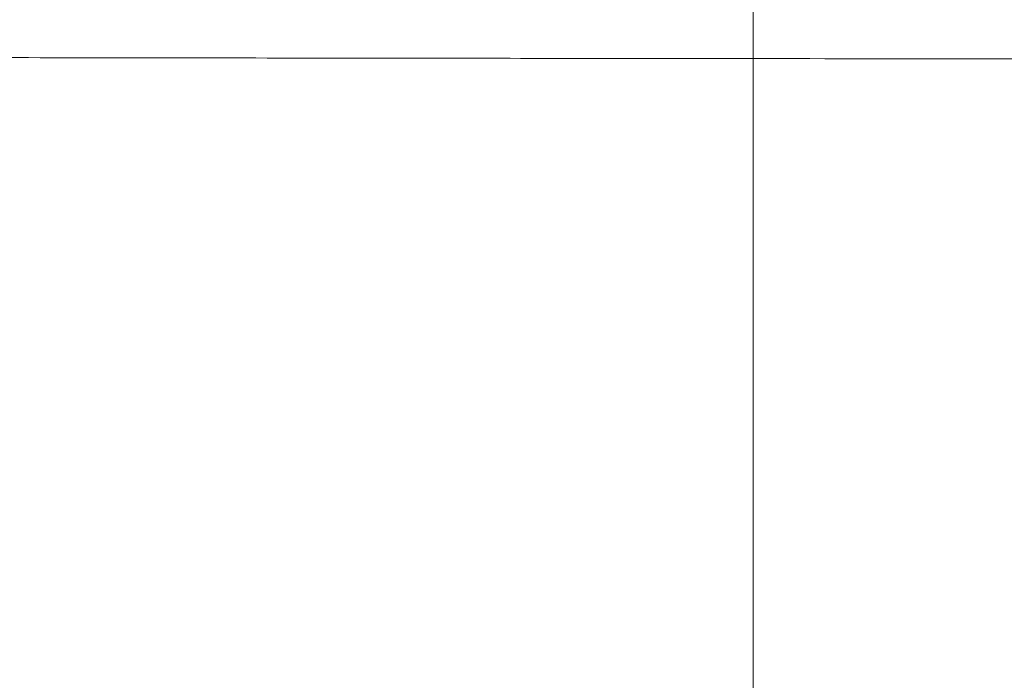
# Model space of a CAD drawing. Header units: millimetres. Extents: x 0 to 594, y 0 to 420.
# Tile 157 of 256: x 302.1 to 310.2, y 249.99 to 255.43. Entities that reach past the tile are written whole.
import ezdxf

# ---------------------------------------------------------------- set-up
doc = ezdxf.new("R2010")
doc.units = ezdxf.units.MM
doc.layers.add('1', color=7, linetype='Continuous', true_color=0xffffff)

msp = doc.modelspace()

# ---------------------------------------------------------------- linework, layer by layer
at = {"layer": '1', "color": 18, "linetype": 'Continuous', "lineweight": 13}
msp.add_line((308.1345, 346.4717), (308.1345, 246.0979), dxfattribs=at)
at = {"layer": '1', "color": 155, "linetype": 'Continuous', "lineweight": 18}
msp.add_open_spline([(254.0895, 255.28), (255.3681, 255.2709), (257.8308, 255.2547), (261.3828, 255.2349), (264.6508, 255.219), (267.6348, 255.206), (270.3346, 255.1952), (272.7503, 255.1862), (274.8821, 255.1789), (278.0092, 255.1686), (282.3008, 255.1557), (286.9612, 255.1434), (290.8177, 255.1343), (293.8059, 255.1277), (296.8263, 255.1217), (299.8756, 255.1163), (302.897, 255.1115), (305.8074, 255.1076), (309.0191, 255.1039), (312.6958, 255.1007), (316.9884, 255.0984), (321.4744, 255.0976), (326.0304, 255.0986), (330.0022, 255.1011), (333.389, 255.1043), (336.1543, 255.1077), (338.799, 255.1117), (340.8171, 255.1152), (342.2972, 255.1181), (343.3822, 255.1203), (344.652, 255.123), (346.1372, 255.1263), (347.7379, 255.1301), (349.444, 255.1344), (351.2464, 255.1392), (353.2505, 255.1448), (355.4753, 255.1512), (357.6412, 255.1578), (359.068, 255.1624), (359.6751, 255.1643)], degree=3, knots=[0, 0, 0, 0, 0.036332, 0.069975, 0.100926, 0.129187, 0.154757, 0.177637, 0.197826, 0.215326, 0.266486, 0.319763, 0.347743, 0.37606, 0.404666, 0.433562, 0.462699, 0.490513, 0.516254, 0.553954, 0.594978, 0.638217, 0.681414, 0.724428, 0.751067, 0.777643, 0.802996, 0.826212, 0.834981, 0.845049, 0.85704, 0.871061, 0.887249, 0.902518, 0.919539, 0.93846, 0.95946, 0.982752, 1, 1, 1, 1], dxfattribs=at)

doc.saveas('drawing.dxf')
